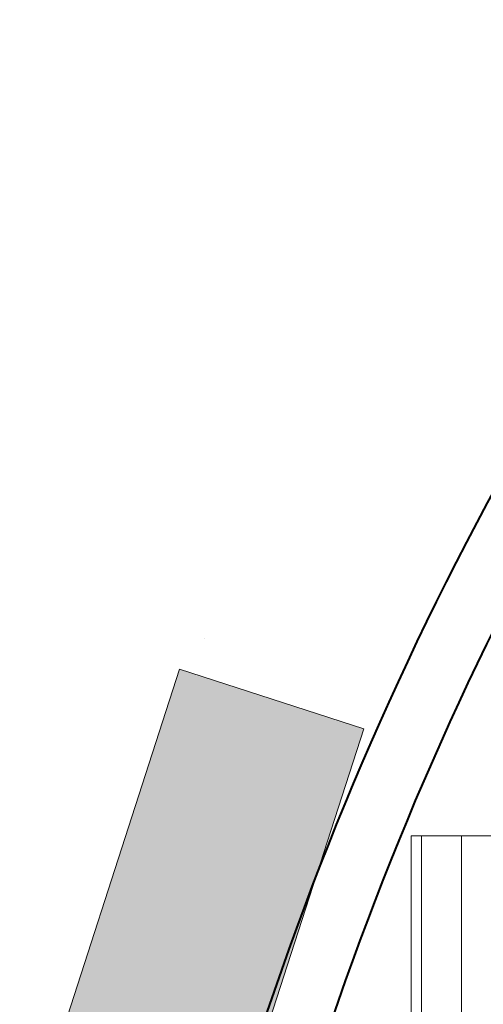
# Model space of a CAD drawing. Header units: millimetres. Extents: x 31882 to 271790, y -35693 to 24917.
# Tile 151 of 256: x 70817 to 71912, y 15788 to 18117. Entities that reach past the tile are written whole.
import ezdxf

# ---------------------------------------------------------------- set-up
doc = ezdxf.new("R2010")
doc.units = ezdxf.units.MM
doc.header["$MEASUREMENT"] = 0
for name, color, linetype, lineweight in [('A - TEXT', 7, 'Continuous', 13), ('CKD Equipments', 252, 'Continuous', 0), ('Furniture', 14, 'Continuous', 9), ('WALL', 7, 'Continuous', 40)]:
    doc.layers.add(name, color=color, linetype=linetype, lineweight=lineweight)

msp = doc.modelspace()

# ---------------------------------------------------------------- hatches: boundary and pattern name
at = {"layer": 'Furniture', "ltscale": 0.25}
h = msp.add_hatch(color=255, dxfattribs=at)
h.dxf.hatch_style = 1
h.paths.add_polyline_path([(71629.8, 16440.3), (71252.1, 15270.4), (70817, 15410.9), (71194.8, 16580.8)])

# ---------------------------------------------------------------- linework, layer by layer
at = {"layer": 'A - TEXT', "ltscale": 0.25}
msp.add_line((71253.6, 16653.8), (71253.6, 16653.8), dxfattribs=at)
at = {"layer": 'CKD Equipments'}
for points in [[(72485.6, 16187.3), (71741.5, 16187.2), (71741.6, 14974.5), (72485.7, 14974.5), (72485.6, 16187.3)], [(71741.6, 14974.5), (71766.7, 14974.5), (71766.6, 16187.2)], [(71766.7, 14974.5), (71861.2, 14974.5), (71861.2, 16187.2)]]:
    msp.add_lwpolyline(points, dxfattribs=at)
at = {"layer": 'Furniture', "color": 14, "ltscale": 0.25}
msp.add_lwpolyline([(71629.8, 16440.3), (71252.1, 15270.4), (70817, 15410.9), (71194.8, 16580.8)], close=True, dxfattribs=at)
at = {"layer": 'WALL', "color": 2}
for radius, start, end in [(7777.1, 141.70885, 166.51663), (7626.2, 141.77328, 166.24476)]:
    msp.add_arc((78774.9, 13298), radius, start, end, dxfattribs=at)

doc.saveas('drawing.dxf')
